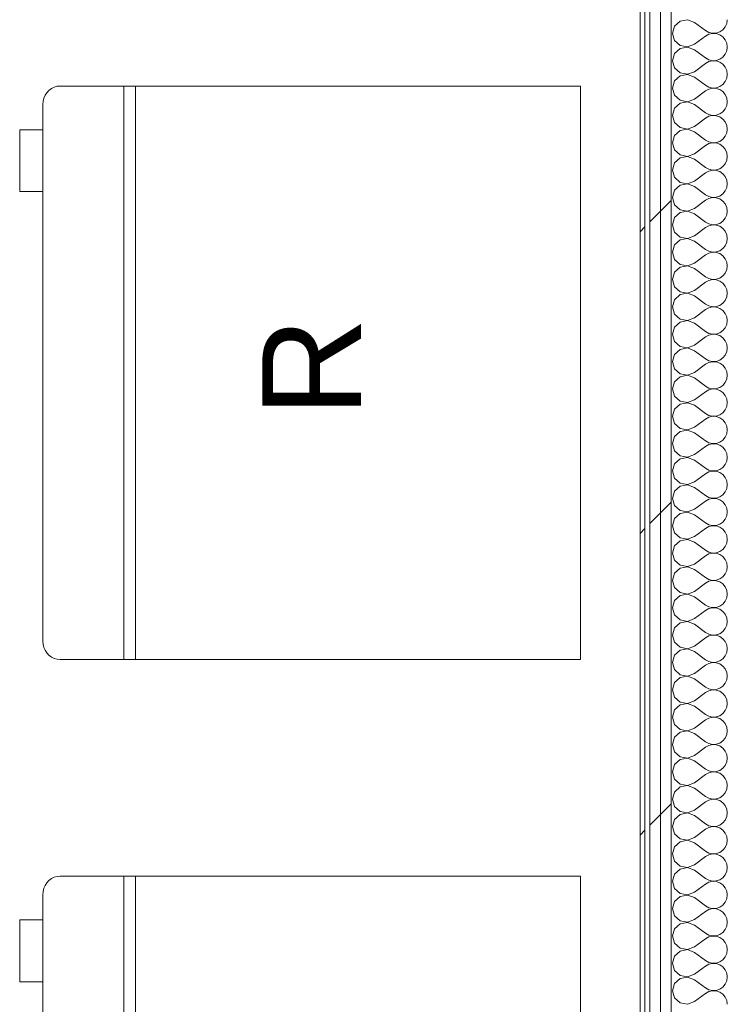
# Model space of a CAD drawing. Header units: millimetres. Extents: x -28277 to 305935, y -19284 to 4746.
# Tile 182 of 256: x 171247 to 172109, y -133 to 1067. Entities that reach past the tile are written whole.
import ezdxf
from ezdxf.enums import TextEntityAlignment as Align

# ---------------------------------------------------------------- set-up
doc = ezdxf.new("R2010")
doc.units = ezdxf.units.MM
doc.header["$MEASUREMENT"] = 0
doc.linetypes.add('Wipeout_Contour', pattern=[1000, 0, -1000])
doc.layers.add('Nuevo_08_E_Envans secs', color=7, linetype='Continuous')
doc.layers.add('Nuevo_08_E_Envans secs_Pluma_Nº__1', color=7, linetype='Continuous', lineweight=5)
doc.layers.add('Nuevo_09_EI_Mobiliari cuines_Pluma_Nº__1', color=7, linetype='Continuous', lineweight=5)
for name, color, linetype, lineweight, true_color in [('Nuevo_08_E_Envans secs_Pluma_Nº__102', 7, 'Continuous', 5, 0xcccccc), ('Nuevo_08_E_Envans secs_Pluma_Nº__171', 171, 'Continuous', 13, 0xaaaaff), ('Nuevo_08_E_Envans secs_Pluma_Nº__177', 7, 'Continuous', 15, 0xf7e046)]:
    doc.layers.add(name, color=color, linetype=linetype, lineweight=lineweight, true_color=true_color)
doc.styles.add('Estilo_Generado_1', font='arial.ttf')
pattern_1 = [(45, (184431.64, 0), (-367.696, 367.696), [390, -130]), (45, (184431.64, 367.7), (-367.696, 367.696), [390, -130])]

# ---------------------------------------------------------------- blocks, each defined once
blk = doc.blocks.new('*X488', base_point=(184431.6, 0))
at = {"layer": 'Nuevo_08_E_Envans secs_Pluma_Nº__102', "color": 254, "linetype": 'Continuous', "lineweight": 5, "true_color": 0xcccccc}
for p, q in [((172045, 1058.8), (172042.5, 1050)), ((172051.7, 1064.9), (172045, 1058.8)), ((172060.6, 1066.6), (172051.7, 1064.9)), ((172069.1, 1063.3), (172060.6, 1066.6)), ((172069.1, 1063.3), (172082.5, 1053.3)), ((172103.7, 1054.4), (172106.7, 1057.9)), ((172106.7, 1057.9), (172108.5, 1062.1)), ((172108.5, 1062.1), (172109.1, 1066.7)), ((172042.5, 1050), (172045, 1041.2)), ((172069.1, 1036.7), (172082.5, 1046.7)), ((172082.5, 1053.3), (172086.5, 1051.1)), ((172086.5, 1048.9), (172082.5, 1046.7)), ((172086.5, 1051.1), (172091, 1050.1)), ((172091, 1049.9), (172086.5, 1048.9)), ((172091, 1050.1), (172095.6, 1050.3)), ((172095.6, 1049.7), (172091, 1049.9)), ((172095.6, 1050.3), (172099.9, 1051.8)), ((172099.9, 1048.2), (172095.6, 1049.7)), ((172099.9, 1051.8), (172103.7, 1054.4)), ((172103.7, 1045.6), (172099.9, 1048.2)), ((172106.7, 1042.1), (172103.7, 1045.6)), ((172045, 1041.2), (172051.7, 1035.1)), ((172051.7, 1035.1), (172060.6, 1033.4)), ((172060.6, 1033.3), (172051.7, 1031.6)), ((172060.6, 1033.4), (172069.1, 1036.7)), ((172069.1, 1030), (172060.6, 1033.3)), ((172108.5, 1037.9), (172106.7, 1042.1)), ((172109.1, 1033.3), (172108.5, 1037.9)), ((172108.5, 1028.8), (172109.1, 1033.3)), ((172045, 1025.4), (172042.5, 1016.7)), ((172051.7, 1031.6), (172045, 1025.4)), ((172069.1, 1030), (172082.5, 1020)), ((172082.5, 1020), (172086.5, 1017.8)), ((172099.9, 1018.4), (172103.7, 1021)), ((172103.7, 1021), (172106.7, 1024.6)), ((172106.7, 1024.6), (172108.5, 1028.8)), ((172042.5, 1016.7), (172045, 1007.9)), ((172069.1, 1003.3), (172082.5, 1013.3)), ((172086.5, 1015.6), (172082.5, 1013.3)), ((172086.5, 1017.8), (172091, 1016.7)), ((172091, 1016.6), (172086.5, 1015.6)), ((172091, 1016.7), (172095.6, 1017)), ((172095.6, 1016.4), (172091, 1016.6)), ((172095.6, 1017), (172099.9, 1018.4)), ((172099.9, 1014.9), (172095.6, 1016.4)), ((172103.7, 1012.3), (172099.9, 1014.9)), ((172106.7, 1008.8), (172103.7, 1012.3)), ((172108.5, 1004.6), (172106.7, 1008.8)), ((172045, 1007.9), (172051.7, 1001.8)), ((172051.7, 998.2), (172045, 992.1)), ((172051.7, 1001.8), (172060.6, 1000.1)), ((172060.6, 999.9), (172051.7, 998.2)), ((172060.6, 1000.1), (172069.1, 1003.3)), ((172069.1, 996.7), (172060.6, 999.9)), ((172069.1, 996.7), (172082.5, 986.7)), ((172109.1, 1000), (172108.5, 1004.6)), ((172108.5, 995.4), (172109.1, 1000)), ((172045, 992.1), (172042.5, 983.3)), ((172082.5, 986.7), (172086.5, 984.4)), ((172086.5, 984.4), (172091, 983.4)), ((172095.6, 983.6), (172099.9, 985.1)), ((172099.9, 985.1), (172103.7, 987.7)), ((172103.7, 987.7), (172106.7, 991.2)), ((172106.7, 991.2), (172108.5, 995.4)), ((172042.5, 983.3), (172045, 974.6)), ((172045, 974.6), (172051.7, 968.4)), ((172069.1, 970), (172082.5, 980)), ((172086.5, 982.2), (172082.5, 980)), ((172091, 983.3), (172086.5, 982.2)), ((172091, 983.4), (172095.6, 983.6)), ((172095.6, 983), (172091, 983.3)), ((172099.9, 981.6), (172095.6, 983)), ((172103.7, 979), (172099.9, 981.6)), ((172106.7, 975.4), (172103.7, 979)), ((172108.5, 971.2), (172106.7, 975.4)), ((172051.7, 964.9), (172045, 958.8)), ((172051.7, 968.4), (172060.6, 966.7)), ((172060.6, 966.6), (172051.7, 964.9)), ((172060.6, 966.7), (172069.1, 970)), ((172069.1, 963.3), (172060.6, 966.6)), ((172069.1, 963.3), (172082.5, 953.3)), ((172106.7, 957.9), (172108.5, 962.1)), ((172109.1, 966.7), (172108.5, 971.2)), ((172108.5, 962.1), (172109.1, 966.7)), ((172045, 958.8), (172042.5, 950)), ((172042.5, 950), (172045, 941.2)), ((172082.5, 953.3), (172086.5, 951.1)), ((172086.5, 948.9), (172082.5, 946.7)), ((172086.5, 951.1), (172091, 950.1)), ((172091, 949.9), (172086.5, 948.9)), ((172091, 950.1), (172095.6, 950.3)), ((172095.6, 949.7), (172091, 949.9)), ((172095.6, 950.3), (172099.9, 951.8)), ((172099.9, 948.2), (172095.6, 949.7)), ((172099.9, 951.8), (172103.7, 954.4)), ((172103.7, 945.6), (172099.9, 948.2)), ((172103.7, 954.4), (172106.7, 957.9)), ((172045, 941.2), (172051.7, 935.1)), ((172060.6, 933.4), (172069.1, 936.7)), ((172069.1, 936.7), (172082.5, 946.7)), ((172106.7, 942.1), (172103.7, 945.6)), ((172108.5, 937.9), (172106.7, 942.1)), ((172109.1, 933.3), (172108.5, 937.9)), ((172045, 925.4), (172042.5, 916.7)), ((172051.7, 931.6), (172045, 925.4)), ((172051.7, 935.1), (172060.6, 933.4)), ((172060.6, 933.3), (172051.7, 931.6)), ((172069.1, 930), (172060.6, 933.3)), ((172069.1, 930), (172082.5, 920)), ((172103.7, 921), (172106.7, 924.6)), ((172106.7, 924.6), (172108.5, 928.8)), ((172108.5, 928.8), (172109.1, 933.3)), ((172042.5, 916.7), (172045, 907.9)), ((172069.1, 903.3), (172082.5, 913.3)), ((172082.5, 920), (172086.5, 917.8)), ((172086.5, 915.6), (172082.5, 913.3)), ((172086.5, 917.8), (172091, 916.7)), ((172091, 916.6), (172086.5, 915.6)), ((172091, 916.7), (172095.6, 917)), ((172095.6, 916.4), (172091, 916.6)), ((172095.6, 917), (172099.9, 918.4)), ((172099.9, 914.9), (172095.6, 916.4)), ((172099.9, 918.4), (172103.7, 921)), ((172103.7, 912.3), (172099.9, 914.9)), ((172106.7, 908.8), (172103.7, 912.3)), ((172045, 907.9), (172051.7, 901.8)), ((172051.7, 901.8), (172060.6, 900.1)), ((172060.6, 900.1), (172069.1, 903.3)), ((172108.5, 904.6), (172106.7, 908.8)), ((172109.1, 900), (172108.5, 904.6)), ((172108.5, 895.4), (172109.1, 900)), ((172045, 892.1), (172042.5, 883.3)), ((172051.7, 898.2), (172045, 892.1)), ((172060.6, 899.9), (172051.7, 898.2)), ((172069.1, 896.7), (172060.6, 899.9)), ((172069.1, 896.7), (172082.5, 886.7)), ((172103.7, 887.7), (172106.7, 891.2)), ((172106.7, 891.2), (172108.5, 895.4)), ((172042.5, 883.3), (172045, 874.6)), ((172069.1, 870), (172082.5, 880)), ((172082.5, 886.7), (172086.5, 884.4)), ((172086.5, 882.2), (172082.5, 880)), ((172086.5, 884.4), (172091, 883.4)), ((172091, 883.3), (172086.5, 882.2)), ((172091, 883.4), (172095.6, 883.6)), ((172095.6, 883), (172091, 883.3)), ((172095.6, 883.6), (172099.9, 885.1)), ((172099.9, 881.6), (172095.6, 883)), ((172099.9, 885.1), (172103.7, 887.7)), ((172103.7, 879), (172099.9, 881.6)), ((172106.7, 875.4), (172103.7, 879)), ((172045, 874.6), (172051.7, 868.4)), ((172051.7, 864.9), (172045, 858.8)), ((172051.7, 868.4), (172060.6, 866.7)), ((172060.6, 866.6), (172051.7, 864.9)), ((172060.6, 866.7), (172069.1, 870)), ((172069.1, 863.3), (172060.6, 866.6)), ((172108.5, 871.2), (172106.7, 875.4)), ((172109.1, 866.7), (172108.5, 871.2)), ((172108.5, 862.1), (172109.1, 866.7)), ((172045, 858.8), (172042.5, 850)), ((172069.1, 863.3), (172082.5, 853.3)), ((172082.5, 853.3), (172086.5, 851.1)), ((172099.9, 851.8), (172103.7, 854.4)), ((172103.7, 854.4), (172106.7, 857.9)), ((172106.7, 857.9), (172108.5, 862.1)), ((172042.5, 850), (172045, 841.2)), ((172045, 841.2), (172051.7, 835.1)), ((172069.1, 836.7), (172082.5, 846.7)), ((172086.5, 848.9), (172082.5, 846.7)), ((172086.5, 851.1), (172091, 850.1)), ((172091, 849.9), (172086.5, 848.9)), ((172091, 850.1), (172095.6, 850.3)), ((172095.6, 849.7), (172091, 849.9)), ((172095.6, 850.3), (172099.9, 851.8)), ((172099.9, 848.2), (172095.6, 849.7)), ((172103.7, 845.6), (172099.9, 848.2)), ((172106.7, 842.1), (172103.7, 845.6)), ((172108.5, 837.9), (172106.7, 842.1)), ((172051.7, 831.6), (172045, 825.4)), ((172051.7, 835.1), (172060.6, 833.4)), ((172060.6, 833.3), (172051.7, 831.6)), ((172060.6, 833.4), (172069.1, 836.7)), ((172069.1, 830), (172060.6, 833.3)), ((172069.1, 830), (172082.5, 820)), ((172106.7, 824.6), (172108.5, 828.8)), ((172109.1, 833.3), (172108.5, 837.9)), ((172108.5, 828.8), (172109.1, 833.3)), ((172045, 825.4), (172042.5, 816.7)), ((172042.5, 816.7), (172045, 807.9)), ((172082.5, 820), (172086.5, 817.8)), ((172086.5, 817.8), (172091, 816.7)), ((172091, 816.6), (172086.5, 815.6)), ((172091, 816.7), (172095.6, 817)), ((172095.6, 816.4), (172091, 816.6)), ((172095.6, 817), (172099.9, 818.4)), ((172099.9, 814.9), (172095.6, 816.4)), ((172099.9, 818.4), (172103.7, 821)), ((172103.7, 821), (172106.7, 824.6)), ((172045, 807.9), (172051.7, 801.8)), ((172069.1, 803.3), (172082.5, 813.3)), ((172086.5, 815.6), (172082.5, 813.3)), ((172103.7, 812.3), (172099.9, 814.9)), ((172106.7, 808.8), (172103.7, 812.3)), ((172108.5, 804.6), (172106.7, 808.8)), ((172109.1, 800), (172108.5, 804.6)), ((172045, 792.1), (172042.5, 783.3)), ((172051.7, 798.2), (172045, 792.1)), ((172051.7, 801.8), (172060.6, 800.1)), ((172060.6, 799.9), (172051.7, 798.2)), ((172060.6, 800.1), (172069.1, 803.3)), ((172069.1, 796.7), (172060.6, 799.9)), ((172069.1, 796.7), (172082.5, 786.7)), ((172106.7, 791.2), (172108.5, 795.4)), ((172108.5, 795.4), (172109.1, 800)), ((172042.5, 783.3), (172045, 774.6)), ((172069.1, 770), (172082.5, 780)), ((172082.5, 786.7), (172086.5, 784.4)), ((172086.5, 782.2), (172082.5, 780)), ((172086.5, 784.4), (172091, 783.4)), ((172091, 783.3), (172086.5, 782.2)), ((172091, 783.4), (172095.6, 783.6)), ((172095.6, 783), (172091, 783.3)), ((172095.6, 783.6), (172099.9, 785.1)), ((172099.9, 781.6), (172095.6, 783)), ((172099.9, 785.1), (172103.7, 787.7)), ((172103.7, 779), (172099.9, 781.6)), ((172103.7, 787.7), (172106.7, 791.2)), ((172045, 774.6), (172051.7, 768.4)), ((172051.7, 768.4), (172060.6, 766.7)), ((172060.6, 766.7), (172069.1, 770)), ((172106.7, 775.4), (172103.7, 779)), ((172108.5, 771.2), (172106.7, 775.4)), ((172109.1, 766.7), (172108.5, 771.2)), ((172045, 758.8), (172042.5, 750)), ((172051.7, 764.9), (172045, 758.8)), ((172060.6, 766.6), (172051.7, 764.9)), ((172069.1, 763.3), (172060.6, 766.6)), ((172069.1, 763.3), (172082.5, 753.3)), ((172103.7, 754.4), (172106.7, 757.9)), ((172106.7, 757.9), (172108.5, 762.1)), ((172108.5, 762.1), (172109.1, 766.7)), ((172042.5, 750), (172045, 741.2)), ((172069.1, 736.7), (172082.5, 746.7)), ((172082.5, 753.3), (172086.5, 751.1)), ((172086.5, 748.9), (172082.5, 746.7)), ((172086.5, 751.1), (172091, 750.1)), ((172091, 749.9), (172086.5, 748.9)), ((172091, 750.1), (172095.6, 750.3)), ((172095.6, 749.7), (172091, 749.9)), ((172095.6, 750.3), (172099.9, 751.8)), ((172099.9, 748.2), (172095.6, 749.7)), ((172099.9, 751.8), (172103.7, 754.4)), ((172103.7, 745.6), (172099.9, 748.2)), ((172106.7, 742.1), (172103.7, 745.6)), ((172045, 741.2), (172051.7, 735.1)), ((172051.7, 735.1), (172060.6, 733.4)), ((172060.6, 733.3), (172051.7, 731.6)), ((172060.6, 733.4), (172069.1, 736.7)), ((172069.1, 730), (172060.6, 733.3)), ((172108.5, 737.9), (172106.7, 742.1)), ((172109.1, 733.3), (172108.5, 737.9)), ((172108.5, 728.8), (172109.1, 733.3)), ((172045, 725.4), (172042.5, 716.7)), ((172051.7, 731.6), (172045, 725.4)), ((172069.1, 730), (172082.5, 720)), ((172082.5, 720), (172086.5, 717.8)), ((172099.9, 718.4), (172103.7, 721)), ((172103.7, 721), (172106.7, 724.6)), ((172106.7, 724.6), (172108.5, 728.8)), ((172042.5, 716.7), (172045, 707.9)), ((172069.1, 703.3), (172082.5, 713.3)), ((172086.5, 715.6), (172082.5, 713.3)), ((172086.5, 717.8), (172091, 716.7)), ((172091, 716.6), (172086.5, 715.6)), ((172091, 716.7), (172095.6, 717)), ((172095.6, 716.4), (172091, 716.6)), ((172095.6, 717), (172099.9, 718.4)), ((172099.9, 714.9), (172095.6, 716.4)), ((172103.7, 712.3), (172099.9, 714.9)), ((172106.7, 708.8), (172103.7, 712.3)), ((172108.5, 704.6), (172106.7, 708.8)), ((172045, 707.9), (172051.7, 701.8)), ((172051.7, 698.2), (172045, 692.1)), ((172051.7, 701.8), (172060.6, 700.1)), ((172060.6, 699.9), (172051.7, 698.2)), ((172060.6, 700.1), (172069.1, 703.3)), ((172069.1, 696.7), (172060.6, 699.9)), ((172069.1, 696.7), (172082.5, 686.7)), ((172109.1, 700), (172108.5, 704.6)), ((172108.5, 695.4), (172109.1, 700)), ((172045, 692.1), (172042.5, 683.3)), ((172082.5, 686.7), (172086.5, 684.4)), ((172086.5, 684.4), (172091, 683.4)), ((172095.6, 683.6), (172099.9, 685.1)), ((172099.9, 685.1), (172103.7, 687.7)), ((172103.7, 687.7), (172106.7, 691.2)), ((172106.7, 691.2), (172108.5, 695.4)), ((172042.5, 683.3), (172045, 674.6)), ((172045, 674.6), (172051.7, 668.4)), ((172069.1, 670), (172082.5, 680)), ((172086.5, 682.2), (172082.5, 680)), ((172091, 683.3), (172086.5, 682.2)), ((172091, 683.4), (172095.6, 683.6)), ((172095.6, 683), (172091, 683.3)), ((172099.9, 681.6), (172095.6, 683)), ((172103.7, 679), (172099.9, 681.6)), ((172106.7, 675.4), (172103.7, 679)), ((172108.5, 671.2), (172106.7, 675.4)), ((172051.7, 664.9), (172045, 658.8)), ((172051.7, 668.4), (172060.6, 666.7)), ((172060.6, 666.6), (172051.7, 664.9)), ((172060.6, 666.7), (172069.1, 670)), ((172069.1, 663.3), (172060.6, 666.6)), ((172069.1, 663.3), (172082.5, 653.3)), ((172106.7, 657.9), (172108.5, 662.1)), ((172109.1, 666.7), (172108.5, 671.2)), ((172108.5, 662.1), (172109.1, 666.7)), ((172045, 658.8), (172042.5, 650)), ((172042.5, 650), (172045, 641.2)), ((172082.5, 653.3), (172086.5, 651.1)), ((172086.5, 648.9), (172082.5, 646.7)), ((172086.5, 651.1), (172091, 650.1)), ((172091, 649.9), (172086.5, 648.9)), ((172091, 650.1), (172095.6, 650.3)), ((172095.6, 649.7), (172091, 649.9)), ((172095.6, 650.3), (172099.9, 651.8)), ((172099.9, 648.2), (172095.6, 649.7)), ((172099.9, 651.8), (172103.7, 654.4)), ((172103.7, 645.6), (172099.9, 648.2)), ((172103.7, 654.4), (172106.7, 657.9)), ((172045, 641.2), (172051.7, 635.1)), ((172060.6, 633.4), (172069.1, 636.7)), ((172069.1, 636.7), (172082.5, 646.7)), ((172106.7, 642.1), (172103.7, 645.6)), ((172108.5, 637.9), (172106.7, 642.1)), ((172109.1, 633.3), (172108.5, 637.9)), ((172045, 625.4), (172042.5, 616.7)), ((172051.7, 631.6), (172045, 625.4)), ((172051.7, 635.1), (172060.6, 633.4)), ((172060.6, 633.3), (172051.7, 631.6)), ((172069.1, 630), (172060.6, 633.3)), ((172069.1, 630), (172082.5, 620)), ((172103.7, 621), (172106.7, 624.6)), ((172106.7, 624.6), (172108.5, 628.8)), ((172108.5, 628.8), (172109.1, 633.3)), ((172042.5, 616.7), (172045, 607.9)), ((172069.1, 603.3), (172082.5, 613.3)), ((172082.5, 620), (172086.5, 617.8)), ((172086.5, 615.6), (172082.5, 613.3)), ((172086.5, 617.8), (172091, 616.7)), ((172091, 616.6), (172086.5, 615.6)), ((172091, 616.7), (172095.6, 617)), ((172095.6, 616.4), (172091, 616.6)), ((172095.6, 617), (172099.9, 618.4)), ((172099.9, 614.9), (172095.6, 616.4)), ((172099.9, 618.4), (172103.7, 621)), ((172103.7, 612.3), (172099.9, 614.9)), ((172106.7, 608.8), (172103.7, 612.3)), ((172045, 607.9), (172051.7, 601.8)), ((172051.7, 601.8), (172060.6, 600.1)), ((172060.6, 600.1), (172069.1, 603.3)), ((172108.5, 604.6), (172106.7, 608.8)), ((172109.1, 600), (172108.5, 604.6)), ((172108.5, 595.4), (172109.1, 600)), ((172045, 592.1), (172042.5, 583.3)), ((172051.7, 598.2), (172045, 592.1)), ((172060.6, 599.9), (172051.7, 598.2)), ((172069.1, 596.7), (172060.6, 599.9)), ((172069.1, 596.7), (172082.5, 586.7)), ((172103.7, 587.7), (172106.7, 591.2)), ((172106.7, 591.2), (172108.5, 595.4)), ((172042.5, 583.3), (172045, 574.6)), ((172069.1, 570), (172082.5, 580)), ((172082.5, 586.7), (172086.5, 584.4)), ((172086.5, 582.2), (172082.5, 580)), ((172086.5, 584.4), (172091, 583.4)), ((172091, 583.3), (172086.5, 582.2)), ((172091, 583.4), (172095.6, 583.6)), ((172095.6, 583), (172091, 583.3)), ((172095.6, 583.6), (172099.9, 585.1)), ((172099.9, 581.6), (172095.6, 583)), ((172099.9, 585.1), (172103.7, 587.7)), ((172103.7, 579), (172099.9, 581.6)), ((172106.7, 575.4), (172103.7, 579)), ((172045, 574.6), (172051.7, 568.4)), ((172051.7, 564.9), (172045, 558.8)), ((172051.7, 568.4), (172060.6, 566.7)), ((172060.6, 566.6), (172051.7, 564.9)), ((172060.6, 566.7), (172069.1, 570)), ((172069.1, 563.3), (172060.6, 566.6)), ((172108.5, 571.2), (172106.7, 575.4)), ((172109.1, 566.7), (172108.5, 571.2)), ((172108.5, 562.1), (172109.1, 566.7)), ((172045, 558.8), (172042.5, 550)), ((172069.1, 563.3), (172082.5, 553.3)), ((172082.5, 553.3), (172086.5, 551.1)), ((172099.9, 551.8), (172103.7, 554.4)), ((172103.7, 554.4), (172106.7, 557.9)), ((172106.7, 557.9), (172108.5, 562.1)), ((172042.5, 550), (172045, 541.2)), ((172045, 541.2), (172051.7, 535.1)), ((172069.1, 536.7), (172082.5, 546.7)), ((172086.5, 548.9), (172082.5, 546.7)), ((172086.5, 551.1), (172091, 550.1)), ((172091, 549.9), (172086.5, 548.9)), ((172091, 550.1), (172095.6, 550.3)), ((172095.6, 549.7), (172091, 549.9)), ((172095.6, 550.3), (172099.9, 551.8)), ((172099.9, 548.2), (172095.6, 549.7)), ((172103.7, 545.6), (172099.9, 548.2)), ((172106.7, 542.1), (172103.7, 545.6)), ((172108.5, 537.9), (172106.7, 542.1)), ((172051.7, 531.6), (172045, 525.4)), ((172051.7, 535.1), (172060.6, 533.4)), ((172060.6, 533.3), (172051.7, 531.6)), ((172060.6, 533.4), (172069.1, 536.7)), ((172069.1, 530), (172060.6, 533.3)), ((172069.1, 530), (172082.5, 520)), ((172106.7, 524.6), (172108.5, 528.8)), ((172109.1, 533.3), (172108.5, 537.9)), ((172108.5, 528.8), (172109.1, 533.3)), ((172045, 525.4), (172042.5, 516.7)), ((172042.5, 516.7), (172045, 507.9)), ((172082.5, 520), (172086.5, 517.8)), ((172086.5, 517.8), (172091, 516.7)), ((172091, 516.6), (172086.5, 515.6)), ((172091, 516.7), (172095.6, 517)), ((172095.6, 516.4), (172091, 516.6)), ((172095.6, 517), (172099.9, 518.4)), ((172099.9, 514.9), (172095.6, 516.4)), ((172099.9, 518.4), (172103.7, 521)), ((172103.7, 521), (172106.7, 524.6)), ((172045, 507.9), (172051.7, 501.8)), ((172069.1, 503.3), (172082.5, 513.3)), ((172086.5, 515.6), (172082.5, 513.3)), ((172103.7, 512.3), (172099.9, 514.9)), ((172106.7, 508.8), (172103.7, 512.3)), ((172108.5, 504.6), (172106.7, 508.8)), ((172109.1, 500), (172108.5, 504.6)), ((172045, 492.1), (172042.5, 483.3)), ((172051.7, 498.2), (172045, 492.1)), ((172051.7, 501.8), (172060.6, 500.1)), ((172060.6, 499.9), (172051.7, 498.2)), ((172060.6, 500.1), (172069.1, 503.3)), ((172069.1, 496.7), (172060.6, 499.9)), ((172069.1, 496.7), (172082.5, 486.7)), ((172106.7, 491.2), (172108.5, 495.4)), ((172108.5, 495.4), (172109.1, 500)), ((172042.5, 483.3), (172045, 474.6)), ((172069.1, 470), (172082.5, 480)), ((172082.5, 486.7), (172086.5, 484.4)), ((172086.5, 482.2), (172082.5, 480)), ((172086.5, 484.4), (172091, 483.4)), ((172091, 483.3), (172086.5, 482.2)), ((172091, 483.4), (172095.6, 483.6)), ((172095.6, 483), (172091, 483.3)), ((172095.6, 483.6), (172099.9, 485.1)), ((172099.9, 481.6), (172095.6, 483)), ((172099.9, 485.1), (172103.7, 487.7)), ((172103.7, 479), (172099.9, 481.6)), ((172103.7, 487.7), (172106.7, 491.2)), ((172045, 474.6), (172051.7, 468.4)), ((172051.7, 468.4), (172060.6, 466.7)), ((172060.6, 466.7), (172069.1, 470)), ((172106.7, 475.4), (172103.7, 479)), ((172108.5, 471.2), (172106.7, 475.4)), ((172109.1, 466.7), (172108.5, 471.2)), ((172045, 458.8), (172042.5, 450)), ((172051.7, 464.9), (172045, 458.8)), ((172060.6, 466.6), (172051.7, 464.9)), ((172069.1, 463.3), (172060.6, 466.6)), ((172069.1, 463.3), (172082.5, 453.3)), ((172103.7, 454.4), (172106.7, 457.9)), ((172106.7, 457.9), (172108.5, 462.1)), ((172108.5, 462.1), (172109.1, 466.7)), ((172042.5, 450), (172045, 441.2)), ((172069.1, 436.7), (172082.5, 446.7)), ((172082.5, 453.3), (172086.5, 451.1)), ((172086.5, 448.9), (172082.5, 446.7)), ((172086.5, 451.1), (172091, 450.1)), ((172091, 449.9), (172086.5, 448.9)), ((172091, 450.1), (172095.6, 450.3)), ((172095.6, 449.7), (172091, 449.9)), ((172095.6, 450.3), (172099.9, 451.8)), ((172099.9, 448.2), (172095.6, 449.7)), ((172099.9, 451.8), (172103.7, 454.4)), ((172103.7, 445.6), (172099.9, 448.2)), ((172106.7, 442.1), (172103.7, 445.6)), ((172045, 441.2), (172051.7, 435.1)), ((172051.7, 435.1), (172060.6, 433.4)), ((172060.6, 433.3), (172051.7, 431.6)), ((172060.6, 433.4), (172069.1, 436.7)), ((172069.1, 430), (172060.6, 433.3)), ((172108.5, 437.9), (172106.7, 442.1)), ((172109.1, 433.3), (172108.5, 437.9)), ((172108.5, 428.8), (172109.1, 433.3)), ((172045, 425.4), (172042.5, 416.7)), ((172051.7, 431.6), (172045, 425.4)), ((172069.1, 430), (172082.5, 420)), ((172082.5, 420), (172086.5, 417.8)), ((172099.9, 418.4), (172103.7, 421)), ((172103.7, 421), (172106.7, 424.6)), ((172106.7, 424.6), (172108.5, 428.8)), ((172042.5, 416.7), (172045, 407.9)), ((172069.1, 403.3), (172082.5, 413.3)), ((172086.5, 415.6), (172082.5, 413.3)), ((172086.5, 417.8), (172091, 416.7)), ((172091, 416.6), (172086.5, 415.6)), ((172091, 416.7), (172095.6, 417)), ((172095.6, 416.4), (172091, 416.6)), ((172095.6, 417), (172099.9, 418.4)), ((172099.9, 414.9), (172095.6, 416.4)), ((172103.7, 412.3), (172099.9, 414.9)), ((172106.7, 408.8), (172103.7, 412.3)), ((172108.5, 404.6), (172106.7, 408.8)), ((172045, 407.9), (172051.7, 401.8)), ((172051.7, 398.2), (172045, 392.1)), ((172051.7, 401.8), (172060.6, 400.1)), ((172060.6, 399.9), (172051.7, 398.2)), ((172060.6, 400.1), (172069.1, 403.3)), ((172069.1, 396.7), (172060.6, 399.9)), ((172069.1, 396.7), (172082.5, 386.7)), ((172109.1, 400), (172108.5, 404.6)), ((172108.5, 395.4), (172109.1, 400)), ((172045, 392.1), (172042.5, 383.3)), ((172082.5, 386.7), (172086.5, 384.4)), ((172086.5, 384.4), (172091, 383.4)), ((172095.6, 383.6), (172099.9, 385.1)), ((172099.9, 385.1), (172103.7, 387.7)), ((172103.7, 387.7), (172106.7, 391.2)), ((172106.7, 391.2), (172108.5, 395.4)), ((172042.5, 383.3), (172045, 374.6)), ((172045, 374.6), (172051.7, 368.4)), ((172069.1, 370), (172082.5, 380)), ((172086.5, 382.2), (172082.5, 380)), ((172091, 383.3), (172086.5, 382.2)), ((172091, 383.4), (172095.6, 383.6)), ((172095.6, 383), (172091, 383.3)), ((172099.9, 381.6), (172095.6, 383)), ((172103.7, 379), (172099.9, 381.6)), ((172106.7, 375.4), (172103.7, 379)), ((172108.5, 371.2), (172106.7, 375.4)), ((172051.7, 364.9), (172045, 358.8)), ((172051.7, 368.4), (172060.6, 366.7)), ((172060.6, 366.6), (172051.7, 364.9)), ((172060.6, 366.7), (172069.1, 370)), ((172069.1, 363.3), (172060.6, 366.6)), ((172069.1, 363.3), (172082.5, 353.3)), ((172106.7, 357.9), (172108.5, 362.1)), ((172109.1, 366.7), (172108.5, 371.2)), ((172108.5, 362.1), (172109.1, 366.7)), ((172045, 358.8), (172042.5, 350)), ((172042.5, 350), (172045, 341.2)), ((172082.5, 353.3), (172086.5, 351.1)), ((172086.5, 348.9), (172082.5, 346.7)), ((172086.5, 351.1), (172091, 350.1)), ((172091, 349.9), (172086.5, 348.9)), ((172091, 350.1), (172095.6, 350.3)), ((172095.6, 349.7), (172091, 349.9)), ((172095.6, 350.3), (172099.9, 351.8)), ((172099.9, 348.2), (172095.6, 349.7)), ((172099.9, 351.8), (172103.7, 354.4)), ((172103.7, 345.6), (172099.9, 348.2)), ((172103.7, 354.4), (172106.7, 357.9)), ((172045, 341.2), (172051.7, 335.1)), ((172060.6, 333.4), (172069.1, 336.7)), ((172069.1, 336.7), (172082.5, 346.7)), ((172106.7, 342.1), (172103.7, 345.6)), ((172108.5, 337.9), (172106.7, 342.1)), ((172109.1, 333.3), (172108.5, 337.9)), ((172045, 325.4), (172042.5, 316.7)), ((172051.7, 331.6), (172045, 325.4)), ((172051.7, 335.1), (172060.6, 333.4)), ((172060.6, 333.3), (172051.7, 331.6)), ((172069.1, 330), (172060.6, 333.3)), ((172069.1, 330), (172082.5, 320)), ((172103.7, 321), (172106.7, 324.6)), ((172106.7, 324.6), (172108.5, 328.8)), ((172108.5, 328.8), (172109.1, 333.3)), ((172042.5, 316.7), (172045, 307.9)), ((172069.1, 303.3), (172082.5, 313.3)), ((172082.5, 320), (172086.5, 317.8)), ((172086.5, 315.6), (172082.5, 313.3)), ((172086.5, 317.8), (172091, 316.7)), ((172091, 316.6), (172086.5, 315.6)), ((172091, 316.7), (172095.6, 317)), ((172095.6, 316.4), (172091, 316.6)), ((172095.6, 317), (172099.9, 318.4)), ((172099.9, 314.9), (172095.6, 316.4)), ((172099.9, 318.4), (172103.7, 321)), ((172103.7, 312.3), (172099.9, 314.9)), ((172106.7, 308.8), (172103.7, 312.3)), ((172045, 307.9), (172051.7, 301.8)), ((172051.7, 301.8), (172060.6, 300.1)), ((172060.6, 300.1), (172069.1, 303.3)), ((172108.5, 304.6), (172106.7, 308.8)), ((172109.1, 300), (172108.5, 304.6)), ((172108.5, 295.4), (172109.1, 300)), ((172045, 292.1), (172042.5, 283.3)), ((172051.7, 298.2), (172045, 292.1)), ((172060.6, 299.9), (172051.7, 298.2)), ((172069.1, 296.7), (172060.6, 299.9)), ((172069.1, 296.7), (172082.5, 286.7)), ((172103.7, 287.7), (172106.7, 291.2)), ((172106.7, 291.2), (172108.5, 295.4)), ((172042.5, 283.3), (172045, 274.6)), ((172069.1, 270), (172082.5, 280)), ((172082.5, 286.7), (172086.5, 284.4)), ((172086.5, 282.2), (172082.5, 280)), ((172086.5, 284.4), (172091, 283.4)), ((172091, 283.3), (172086.5, 282.2)), ((172091, 283.4), (172095.6, 283.6)), ((172095.6, 283), (172091, 283.3)), ((172095.6, 283.6), (172099.9, 285.1)), ((172099.9, 281.6), (172095.6, 283)), ((172099.9, 285.1), (172103.7, 287.7)), ((172103.7, 279), (172099.9, 281.6)), ((172106.7, 275.4), (172103.7, 279)), ((172045, 274.6), (172051.7, 268.4)), ((172051.7, 264.9), (172045, 258.8)), ((172051.7, 268.4), (172060.6, 266.7)), ((172060.6, 266.6), (172051.7, 264.9)), ((172060.6, 266.7), (172069.1, 270)), ((172069.1, 263.3), (172060.6, 266.6)), ((172108.5, 271.2), (172106.7, 275.4)), ((172109.1, 266.7), (172108.5, 271.2)), ((172108.5, 262.1), (172109.1, 266.7)), ((172045, 258.8), (172042.5, 250)), ((172069.1, 263.3), (172082.5, 253.3)), ((172082.5, 253.3), (172086.5, 251.1)), ((172099.9, 251.8), (172103.7, 254.4)), ((172103.7, 254.4), (172106.7, 257.9)), ((172106.7, 257.9), (172108.5, 262.1)), ((172042.5, 250), (172045, 241.2)), ((172045, 241.2), (172051.7, 235.1)), ((172069.1, 236.7), (172082.5, 246.7)), ((172086.5, 248.9), (172082.5, 246.7)), ((172086.5, 251.1), (172091, 250.1)), ((172091, 249.9), (172086.5, 248.9)), ((172091, 250.1), (172095.6, 250.3)), ((172095.6, 249.7), (172091, 249.9)), ((172095.6, 250.3), (172099.9, 251.8)), ((172099.9, 248.2), (172095.6, 249.7)), ((172103.7, 245.6), (172099.9, 248.2)), ((172106.7, 242.1), (172103.7, 245.6)), ((172108.5, 237.9), (172106.7, 242.1)), ((172051.7, 231.6), (172045, 225.4)), ((172051.7, 235.1), (172060.6, 233.4)), ((172060.6, 233.3), (172051.7, 231.6)), ((172060.6, 233.4), (172069.1, 236.7)), ((172069.1, 230), (172060.6, 233.3)), ((172069.1, 230), (172082.5, 220)), ((172106.7, 224.6), (172108.5, 228.8)), ((172109.1, 233.3), (172108.5, 237.9)), ((172108.5, 228.8), (172109.1, 233.3)), ((172045, 225.4), (172042.5, 216.7)), ((172042.5, 216.7), (172045, 207.9)), ((172082.5, 220), (172086.5, 217.8)), ((172086.5, 217.8), (172091, 216.7)), ((172091, 216.6), (172086.5, 215.6)), ((172091, 216.7), (172095.6, 217)), ((172095.6, 216.4), (172091, 216.6)), ((172095.6, 217), (172099.9, 218.4)), ((172099.9, 214.9), (172095.6, 216.4)), ((172099.9, 218.4), (172103.7, 221)), ((172103.7, 221), (172106.7, 224.6)), ((172045, 207.9), (172051.7, 201.8)), ((172069.1, 203.3), (172082.5, 213.3)), ((172086.5, 215.6), (172082.5, 213.3)), ((172103.7, 212.3), (172099.9, 214.9)), ((172106.7, 208.8), (172103.7, 212.3)), ((172108.5, 204.6), (172106.7, 208.8)), ((172109.1, 200), (172108.5, 204.6)), ((172045, 192.1), (172042.5, 183.3)), ((172051.7, 198.2), (172045, 192.1)), ((172051.7, 201.8), (172060.6, 200.1)), ((172060.6, 199.9), (172051.7, 198.2)), ((172060.6, 200.1), (172069.1, 203.3)), ((172069.1, 196.7), (172060.6, 199.9)), ((172069.1, 196.7), (172082.5, 186.7)), ((172106.7, 191.2), (172108.5, 195.4)), ((172108.5, 195.4), (172109.1, 200)), ((172042.5, 183.3), (172045, 174.6)), ((172069.1, 170), (172082.5, 180)), ((172082.5, 186.7), (172086.5, 184.4)), ((172086.5, 182.2), (172082.5, 180)), ((172086.5, 184.4), (172091, 183.4)), ((172091, 183.3), (172086.5, 182.2)), ((172091, 183.4), (172095.6, 183.6)), ((172095.6, 183), (172091, 183.3)), ((172095.6, 183.6), (172099.9, 185.1)), ((172099.9, 181.6), (172095.6, 183)), ((172099.9, 185.1), (172103.7, 187.7)), ((172103.7, 179), (172099.9, 181.6)), ((172103.7, 187.7), (172106.7, 191.2)), ((172045, 174.6), (172051.7, 168.4)), ((172051.7, 168.4), (172060.6, 166.7)), ((172060.6, 166.7), (172069.1, 170)), ((172106.7, 175.4), (172103.7, 179)), ((172108.5, 171.2), (172106.7, 175.4)), ((172109.1, 166.7), (172108.5, 171.2)), ((172045, 158.8), (172042.5, 150)), ((172051.7, 164.9), (172045, 158.8)), ((172060.6, 166.6), (172051.7, 164.9)), ((172069.1, 163.3), (172060.6, 166.6)), ((172069.1, 163.3), (172082.5, 153.3)), ((172103.7, 154.4), (172106.7, 157.9)), ((172106.7, 157.9), (172108.5, 162.1)), ((172108.5, 162.1), (172109.1, 166.7)), ((172042.5, 150), (172045, 141.2)), ((172069.1, 136.7), (172082.5, 146.7)), ((172082.5, 153.3), (172086.5, 151.1)), ((172086.5, 148.9), (172082.5, 146.7)), ((172086.5, 151.1), (172091, 150.1)), ((172091, 149.9), (172086.5, 148.9)), ((172091, 150.1), (172095.6, 150.3)), ((172095.6, 149.7), (172091, 149.9)), ((172095.6, 150.3), (172099.9, 151.8)), ((172099.9, 148.2), (172095.6, 149.7)), ((172099.9, 151.8), (172103.7, 154.4)), ((172103.7, 145.6), (172099.9, 148.2)), ((172106.7, 142.1), (172103.7, 145.6)), ((172045, 141.2), (172051.7, 135.1)), ((172051.7, 135.1), (172060.6, 133.4)), ((172060.6, 133.3), (172051.7, 131.6)), ((172060.6, 133.4), (172069.1, 136.7)), ((172069.1, 130), (172060.6, 133.3)), ((172108.5, 137.9), (172106.7, 142.1)), ((172109.1, 133.3), (172108.5, 137.9)), ((172108.5, 128.8), (172109.1, 133.3)), ((172045, 125.4), (172042.5, 116.7)), ((172051.7, 131.6), (172045, 125.4)), ((172069.1, 130), (172082.5, 120)), ((172082.5, 120), (172086.5, 117.8)), ((172099.9, 118.4), (172103.7, 121)), ((172103.7, 121), (172106.7, 124.6)), ((172106.7, 124.6), (172108.5, 128.8)), ((172042.5, 116.7), (172045, 107.9)), ((172069.1, 103.3), (172082.5, 113.3)), ((172086.5, 115.6), (172082.5, 113.3)), ((172086.5, 117.8), (172091, 116.7)), ((172091, 116.6), (172086.5, 115.6)), ((172091, 116.7), (172095.6, 117)), ((172095.6, 116.4), (172091, 116.6)), ((172095.6, 117), (172099.9, 118.4)), ((172099.9, 114.9), (172095.6, 116.4)), ((172103.7, 112.3), (172099.9, 114.9)), ((172106.7, 108.8), (172103.7, 112.3)), ((172108.5, 104.6), (172106.7, 108.8)), ((172045, 107.9), (172051.7, 101.8)), ((172051.7, 98.2), (172045, 92.1)), ((172051.7, 101.8), (172060.6, 100.1)), ((172060.6, 99.9), (172051.7, 98.2)), ((172060.6, 100.1), (172069.1, 103.3)), ((172069.1, 96.7), (172060.6, 99.9)), ((172069.1, 96.7), (172082.5, 86.7)), ((172109.1, 100), (172108.5, 104.6)), ((172108.5, 95.4), (172109.1, 100)), ((172045, 92.1), (172042.5, 83.3)), ((172082.5, 86.7), (172086.5, 84.4)), ((172086.5, 84.4), (172091, 83.4)), ((172095.6, 83.6), (172099.9, 85.1)), ((172099.9, 85.1), (172103.7, 87.7)), ((172103.7, 87.7), (172106.7, 91.2)), ((172106.7, 91.2), (172108.5, 95.4)), ((172042.5, 83.3), (172045, 74.6)), ((172045, 74.6), (172051.7, 68.4)), ((172069.1, 70), (172082.5, 80)), ((172086.5, 82.2), (172082.5, 80)), ((172091, 83.3), (172086.5, 82.2)), ((172091, 83.4), (172095.6, 83.6)), ((172095.6, 83), (172091, 83.3)), ((172099.9, 81.6), (172095.6, 83)), ((172103.7, 79), (172099.9, 81.6)), ((172106.7, 75.4), (172103.7, 79)), ((172108.5, 71.2), (172106.7, 75.4)), ((172051.7, 64.9), (172045, 58.8)), ((172051.7, 68.4), (172060.6, 66.7)), ((172060.6, 66.6), (172051.7, 64.9)), ((172060.6, 66.7), (172069.1, 70)), ((172069.1, 63.3), (172060.6, 66.6)), ((172069.1, 63.3), (172082.5, 53.3)), ((172106.7, 57.9), (172108.5, 62.1)), ((172109.1, 66.7), (172108.5, 71.2)), ((172108.5, 62.1), (172109.1, 66.7)), ((172045, 58.8), (172042.5, 50)), ((172042.5, 50), (172045, 41.2)), ((172082.5, 53.3), (172086.5, 51.1)), ((172086.5, 48.9), (172082.5, 46.7)), ((172086.5, 51.1), (172091, 50.1)), ((172091, 49.9), (172086.5, 48.9)), ((172091, 50.1), (172095.6, 50.3)), ((172095.6, 49.7), (172091, 49.9)), ((172095.6, 50.3), (172099.9, 51.8)), ((172099.9, 48.2), (172095.6, 49.7)), ((172099.9, 51.8), (172103.7, 54.4)), ((172103.7, 45.6), (172099.9, 48.2)), ((172103.7, 54.4), (172106.7, 57.9)), ((172045, 41.2), (172051.7, 35.1)), ((172060.6, 33.4), (172069.1, 36.7)), ((172069.1, 36.7), (172082.5, 46.7)), ((172106.7, 42.1), (172103.7, 45.6)), ((172108.5, 37.9), (172106.7, 42.1)), ((172109.1, 33.3), (172108.5, 37.9)), ((172045, 25.4), (172042.5, 16.7)), ((172051.7, 31.6), (172045, 25.4)), ((172051.7, 35.1), (172060.6, 33.4)), ((172060.6, 33.3), (172051.7, 31.6)), ((172069.1, 30), (172060.6, 33.3)), ((172069.1, 30), (172082.5, 20)), ((172103.7, 21), (172106.7, 24.6)), ((172106.7, 24.6), (172108.5, 28.8)), ((172108.5, 28.8), (172109.1, 33.3)), ((172042.5, 16.7), (172045, 7.9)), ((172069.1, 3.3), (172082.5, 13.3)), ((172082.5, 20), (172086.5, 17.8)), ((172086.5, 15.6), (172082.5, 13.3)), ((172086.5, 17.8), (172091, 16.7)), ((172091, 16.6), (172086.5, 15.6)), ((172091, 16.7), (172095.6, 17)), ((172095.6, 16.4), (172091, 16.6)), ((172095.6, 17), (172099.9, 18.4)), ((172099.9, 14.9), (172095.6, 16.4)), ((172099.9, 18.4), (172103.7, 21)), ((172103.7, 12.3), (172099.9, 14.9)), ((172106.7, 8.8), (172103.7, 12.3)), ((172045, 7.9), (172051.7, 1.8)), ((172051.7, 1.8), (172060.6, 0.1)), ((172060.6, 0.1), (172069.1, 3.3)), ((172108.5, 4.6), (172106.7, 8.8)), ((172109.1, 0), (172108.5, 4.6)), ((172108.5, -4.6), (172109.1, 0)), ((172045, -7.9), (172042.5, -16.7)), ((172051.7, -1.8), (172045, -7.9)), ((172060.6, -0.1), (172051.7, -1.8)), ((172069.1, -3.3), (172060.6, -0.1)), ((172069.1, -3.3), (172082.5, -13.3)), ((172103.7, -12.3), (172106.7, -8.8)), ((172106.7, -8.8), (172108.5, -4.6)), ((172042.5, -16.7), (172045, -25.4)), ((172069.1, -30), (172082.5, -20)), ((172082.5, -13.3), (172086.5, -15.6)), ((172086.5, -17.8), (172082.5, -20)), ((172086.5, -15.6), (172091, -16.6)), ((172091, -16.7), (172086.5, -17.8)), ((172091, -16.6), (172095.6, -16.4)), ((172095.6, -17), (172091, -16.7)), ((172095.6, -16.4), (172099.9, -14.9)), ((172099.9, -18.4), (172095.6, -17)), ((172099.9, -14.9), (172103.7, -12.3)), ((172103.7, -21), (172099.9, -18.4)), ((172106.7, -24.6), (172103.7, -21)), ((172045, -25.4), (172051.7, -31.6)), ((172051.7, -35.1), (172045, -41.2)), ((172051.7, -31.6), (172060.6, -33.3)), ((172060.6, -33.4), (172051.7, -35.1)), ((172060.6, -33.3), (172069.1, -30)), ((172069.1, -36.7), (172060.6, -33.4)), ((172108.5, -28.8), (172106.7, -24.6)), ((172109.1, -33.3), (172108.5, -28.8)), ((172108.5, -37.9), (172109.1, -33.3)), ((172045, -41.2), (172042.5, -50)), ((172069.1, -36.7), (172082.5, -46.7)), ((172082.5, -46.7), (172086.5, -48.9)), ((172099.9, -48.2), (172103.7, -45.6)), ((172103.7, -45.6), (172106.7, -42.1)), ((172106.7, -42.1), (172108.5, -37.9)), ((172042.5, -50), (172045, -58.8)), ((172045, -58.8), (172051.7, -64.9)), ((172069.1, -63.3), (172082.5, -53.3)), ((172086.5, -51.1), (172082.5, -53.3)), ((172086.5, -48.9), (172091, -49.9)), ((172091, -50.1), (172086.5, -51.1)), ((172091, -49.9), (172095.6, -49.7)), ((172095.6, -50.3), (172091, -50.1)), ((172095.6, -49.7), (172099.9, -48.2)), ((172099.9, -51.8), (172095.6, -50.3)), ((172103.7, -54.4), (172099.9, -51.8)), ((172106.7, -57.9), (172103.7, -54.4)), ((172108.5, -62.1), (172106.7, -57.9)), ((172051.7, -68.4), (172045, -74.6)), ((172051.7, -64.9), (172060.6, -66.6)), ((172060.6, -66.7), (172051.7, -68.4)), ((172060.6, -66.6), (172069.1, -63.3)), ((172069.1, -70), (172060.6, -66.7)), ((172069.1, -70), (172082.5, -80)), ((172106.7, -75.4), (172108.5, -71.2)), ((172109.1, -66.7), (172108.5, -62.1)), ((172108.5, -71.2), (172109.1, -66.7)), ((172045, -74.6), (172042.5, -83.3)), ((172042.5, -83.3), (172045, -92.1)), ((172082.5, -80), (172086.5, -82.2)), ((172086.5, -82.2), (172091, -83.3)), ((172091, -83.4), (172086.5, -84.4)), ((172091, -83.3), (172095.6, -83)), ((172095.6, -83.6), (172091, -83.4)), ((172095.6, -83), (172099.9, -81.6)), ((172099.9, -85.1), (172095.6, -83.6)), ((172099.9, -81.6), (172103.7, -79)), ((172103.7, -79), (172106.7, -75.4)), ((172045, -92.1), (172051.7, -98.2)), ((172069.1, -96.7), (172082.5, -86.7)), ((172086.5, -84.4), (172082.5, -86.7)), ((172103.7, -87.7), (172099.9, -85.1)), ((172106.7, -91.2), (172103.7, -87.7)), ((172108.5, -95.4), (172106.7, -91.2)), ((172109.1, -100), (172108.5, -95.4)), ((172045, -107.9), (172042.5, -116.7)), ((172051.7, -101.8), (172045, -107.9)), ((172051.7, -98.2), (172060.6, -99.9)), ((172060.6, -100.1), (172051.7, -101.8)), ((172060.6, -99.9), (172069.1, -96.7)), ((172069.1, -103.3), (172060.6, -100.1)), ((172069.1, -103.3), (172082.5, -113.3)), ((172106.7, -108.8), (172108.5, -104.6)), ((172108.5, -104.6), (172109.1, -100)), ((172042.5, -116.7), (172045, -125.4)), ((172082.5, -113.3), (172086.5, -115.6)), ((172086.5, -117.8), (172082.5, -120)), ((172086.5, -115.6), (172091, -116.6)), ((172091, -116.7), (172086.5, -117.8)), ((172091, -116.6), (172095.6, -116.4)), ((172095.6, -117), (172091, -116.7)), ((172095.6, -116.4), (172099.9, -114.9)), ((172099.9, -118.4), (172095.6, -117)), ((172099.9, -114.9), (172103.7, -112.3)), ((172103.7, -121), (172099.9, -118.4)), ((172103.7, -112.3), (172106.7, -108.8)), ((172045, -125.4), (172051.7, -131.6)), ((172051.7, -131.6), (172060.6, -133.3)), ((172060.6, -133.3), (172069.1, -130)), ((172069.1, -130), (172082.5, -120)), ((172106.7, -124.6), (172103.7, -121)), ((172108.5, -128.8), (172106.7, -124.6)), ((172109.1, -133.3), (172108.5, -128.8))]:
    blk.add_line(p, q, dxfattribs=at)
blk = doc.blocks.new('Muro_143_7', base_point=(172002.8, -1061.8))
at = {"color": 254, "linetype": 'Wipeout_Contour', "lineweight": 0, "ltscale": 688053.07258}
blk.add_wipeout([(172002.8, 2034.6), (172002.8, -996.8), (172008.8, -996.8), (172008.8, 2034.6)], dxfattribs=at).dxf.layer = 'Nuevo_08_E_Envans secs'
at = {"color": 254, "linetype": 'Wipeout_Contour', "lineweight": 0, "ltscale": 688115.069892}
blk.add_wipeout([(172014.8, 2034.6), (172014.8, -996.8), (172027.8, -996.8), (172027.8, 2034.6)], dxfattribs=at).dxf.layer = 'Nuevo_08_E_Envans secs'
at = {"layer": 'Nuevo_08_E_Envans secs_Pluma_Nº__171', "linetype": 'Continuous', "lineweight": 13, "true_color": 0xaaaaff}
h = blk.add_hatch(dxfattribs=at)
h.set_pattern_fill('Panellat_HPL_0007', color=161, style=0, pattern_type=2)
h.set_pattern_definition(pattern_1)
h.paths.add_polyline_path([(172002.8, 2034.6), (172002.8, -996.8), (172008.8, -996.8), (172008.8, 2034.6)])
at = {"layer": 'Nuevo_08_E_Envans secs_Pluma_Nº__177', "linetype": 'Continuous', "lineweight": 15, "true_color": 0xf7e046}
h = blk.add_hatch(dxfattribs=at)
h.set_pattern_fill('Panellat_HPL_0007', color=53, style=0, pattern_type=2)
h.set_pattern_definition(pattern_1)
h.paths.add_polyline_path([(172014.8, 2034.6), (172014.8, -996.8), (172027.8, -996.8), (172027.8, 2034.6)])
at = {"layer": 'Nuevo_08_E_Envans secs_Pluma_Nº__1', "color": 7, "linetype": 'Continuous', "lineweight": 5}
for p, q in [((172008.8, 2034.6), (172008.8, -996.8)), ((172014.8, 2034.6), (172014.8, -996.8))]:
    blk.add_line(p, q, dxfattribs=at)
at = {"layer": 'Nuevo_08_E_Envans secs_Pluma_Nº__1', "color": 7, "linetype": 'Continuous', "lineweight": 5, "flags": 128}
blk.add_lwpolyline([(172002.8, 2034.6), (172002.8, -996.8)], dxfattribs=at)
at = {"color": 254, "linetype": 'Wipeout_Contour', "lineweight": 0, "ltscale": 688167.067637}
blk.add_wipeout([(172027.8, 2034.6), (172027.8, -996.8), (172040.8, -996.8), (172040.8, 2034.6)], dxfattribs=at).dxf.layer = 'Nuevo_08_E_Envans secs'
at = {"layer": 'Nuevo_08_E_Envans secs_Pluma_Nº__177', "linetype": 'Continuous', "lineweight": 15, "true_color": 0xf7e046}
h = blk.add_hatch(dxfattribs=at)
h.set_pattern_fill('Panellat_HPL_0007', color=53, style=0, pattern_type=2)
h.set_pattern_definition(pattern_1)
h.paths.add_polyline_path([(172027.8, 2034.6), (172027.8, -996.8), (172040.8, -996.8), (172040.8, 2034.6)])
at = {"layer": 'Nuevo_08_E_Envans secs_Pluma_Nº__1', "color": 7, "linetype": 'Continuous', "lineweight": 5}
for p, q in [((172027.8, 2034.6), (172027.8, -996.8)), ((172040.8, 2034.6), (172040.8, -996.8))]:
    blk.add_line(p, q, dxfattribs=at)
at = {"layer": 'Nuevo_08_E_Envans secs', "color": 7, "lineweight": 20}
blk.add_blockref('*X488', (184431.6, 0), dxfattribs=at)
blk = doc.blocks.new('Nevera 27_2')
at = {"layer": 'Nuevo_09_EI_Mobiliari cuines_Pluma_Nº__1', "color": 7, "linetype": 'Continuous', "lineweight": 5}
for p, q in [((699, 112.7), (0, 112.7)), ((699, 98.6), (0, 98.6)), ((53.4, 0), (128.6, 0))]:
    blk.add_line(p, q, dxfattribs=at)
at = {"layer": 'Nuevo_09_EI_Mobiliari cuines_Pluma_Nº__1', "color": 7, "linetype": 'Continuous', "lineweight": 5, "flags": 128}
blk.add_lwpolyline([(676.4, 0), (680.3, 0.3), (684.1, 1.3), (687.7, 2.8), (690.9, 4.9), (693.7, 7.5), (695.9, 10.6), (697.6, 13.9), (698.6, 17.5), (699, 21.1), (699, 654.8), (0, 654.8), (0, 21.1), (0.3, 17.5), (1.4, 13.9), (3, 10.6), (5.3, 7.5), (8.1, 4.9), (11.3, 2.8), (14.8, 1.3), (18.6, 0.3), (22.6, 0), (53.4, 0), (53.4, -28.2), (128.6, -28.2), (128.6, 0)], close=True, dxfattribs=at)
at = {"layer": 'Nuevo_09_EI_Mobiliari cuines_Pluma_Nº__1', "color": 7, "lineweight": 5, "style": 'Estilo_Generado_1'}
blk.add_attdef('txt', text='', height=120, rotation=180, dxfattribs=at).set_placement((349.5, 334.3), align=Align.MIDDLE_CENTER)

msp = doc.modelspace()

# ---------------------------------------------------------------- block references
at = {"layer": 'Nuevo_08_E_Envans secs', "color": 7, "lineweight": 20}
msp.add_blockref('Muro_143_7', (172002.808, -1061.805), dxfattribs=at)
at = {"layer": 'Nuevo_09_EI_Mobiliari cuines_Pluma_Nº__1', "color": 7, "linetype": 'Continuous', "lineweight": 5}
ref = msp.add_blockref('Nevera 27_2', (171275.415, 985.814), dxfattribs=dict(at, zscale=1000, rotation=270))
ref.add_attrib('txt', 'R', dxfattribs={"color": 7, "lineweight": 5, "height": 120, "rotation": 90, "style": 'Estilo_Generado_1'}).set_placement((171602.832, 643.195), align=Align.MIDDLE_CENTER)
ref = msp.add_blockref('Nevera 27_2', (171275.415, 22.874), dxfattribs=dict(at, zscale=1000, rotation=270))
ref.add_attrib('txt', 'R', dxfattribs={"color": 7, "lineweight": 5, "height": 120, "rotation": 90, "style": 'Estilo_Generado_1'}).set_placement((171602.832, -319.745), align=Align.MIDDLE_CENTER)

doc.saveas('drawing.dxf')
